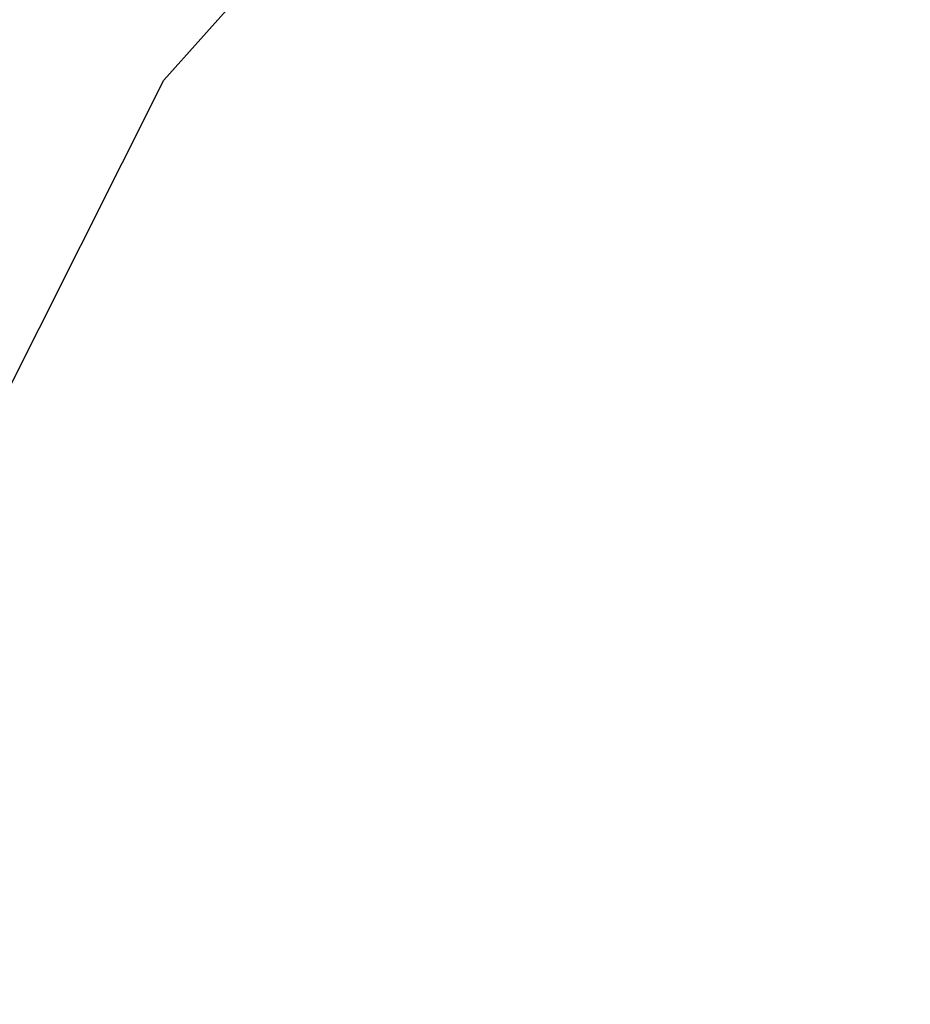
# Model space of a CAD drawing. Header units: inches. Extents: x -213 to 429, y -72 to 85.
# Tile 143 of 256: x 258.8995 to 258.9394, y 38.8533 to 38.8973. Entities that reach past the tile are written whole.
import ezdxf
from ezdxf.enums import TextEntityAlignment as Align

# ---------------------------------------------------------------- set-up
doc = ezdxf.new("R2010")
doc.units = ezdxf.units.IN
doc.header["$LTSCALE"] = 96
doc.header["$MEASUREMENT"] = 0
for name, color, linetype in [('A-FURN-3-POPPY-SEAT-BASE-METAL', 254, 'Continuous'), ('A-FURN-3-POPPY-SEAT-CASTER', 254, 'Continuous'), ('A-FURN-HAWORTH-ATT', 251, 'Continuous')]:
    doc.layers.add(name, color=color, linetype=linetype)
doc.styles.get("Standard").update_dxf_attribs({"font": 'trebuc.ttf'})

# ---------------------------------------------------------------- blocks, each defined once
blk = doc.blocks.new('SPG-5-3D-3')
at = {"layer": 'A-FURN-3-POPPY-SEAT-BASE-METAL', "invisible_edges": 10}
for points in [[(10.698301, -7.996724, 2.64372), (10.604694, -8.024486, 2.64372), (10.204432, -7.807333, 2.64372), (10.176671, -7.713726, 2.64372)], [(10.604694, -8.024486, 2.64372), (10.50709, -8.027074, 2.64372), (10.255475, -7.890566, 2.64372), (10.204432, -7.807333, 2.64372)]]:
    blk.add_3dface(points, dxfattribs=at)
at = {"layer": 'A-FURN-3-POPPY-SEAT-CASTER'}
for points, invisible_edges in [([(10.129881, -7.845558, 2.375984), (10.192441, -7.9329, 2.375984), (10.323398, -7.877758, 2.375984), (10.273356, -7.812542, 2.375984)], 10), ([(10.444571, -7.920736, 0.371749), (9.077511, -7.920736, 1.525016), (9.013503, -7.920736, 1.141818), (10.07763, -7.920736, 0.244108)], 5)]:
    blk.add_3dface(points, dxfattribs=dict(at, invisible_edges=invisible_edges))
at = {"layer": 'A-FURN-HAWORTH-ATT', "flags": 1}
for tag, p in [('HAWMC', (0, 0)), ('HAWPN', (0, -0.166667)), ('HAWSN', (0, -0.333333))]:
    blk.add_attdef(tag, text='', height=0.1, dxfattribs=at).set_placement(p, align=Align.TOP_CENTER)
at = {"layer": 'A-FURN-3-POPPY-SEAT-CASTER'}
mesh = blk.add_polymesh((2, 24), dxfattribs=dict(at, n_close=True))
for k, corner in enumerate([(10.860957, -7.655094, 2.375984), (10.850227, -7.573594, 2.375984), (10.818769, -7.497647, 2.375984), (10.768726, -7.43243, 2.375984), (10.70351, -7.382388, 2.375984), (10.627563, -7.350929, 2.375984), (10.546062, -7.3402, 2.375984), (10.464562, -7.350929, 2.375984), (10.388615, -7.382388, 2.375984), (10.323398, -7.43243, 2.375984), (10.273356, -7.497647, 2.375984), (10.241897, -7.573594, 2.375984), (10.231168, -7.655094, 2.375984), (10.241897, -7.736595, 2.375984), (10.273356, -7.812542, 2.375984), (10.323398, -7.877758, 2.375984), (10.388615, -7.927801, 2.375984), (10.464562, -7.959259, 2.375984), (10.546062, -7.969989, 2.375984), (10.627563, -7.959259, 2.375984), (10.70351, -7.927801, 2.375984), (10.768726, -7.877758, 2.375984), (10.818769, -7.812542, 2.375984), (10.850227, -7.736595, 2.375984), (10.860957, -7.655094, 2.64372), (10.850227, -7.573594, 2.64372), (10.818769, -7.497647, 2.64372), (10.768726, -7.43243, 2.64372), (10.70351, -7.382388, 2.64372), (10.627563, -7.350929, 2.64372), (10.546062, -7.3402, 2.64372), (10.464562, -7.350929, 2.64372), (10.388615, -7.382388, 2.64372), (10.323398, -7.43243, 2.64372), (10.273356, -7.497647, 2.64372), (10.241897, -7.573594, 2.64372), (10.231168, -7.655094, 2.64372), (10.241897, -7.736595, 2.64372), (10.273356, -7.812542, 2.64372), (10.323398, -7.877758, 2.64372), (10.388615, -7.927801, 2.64372), (10.464562, -7.959259, 2.64372), (10.546062, -7.969989, 2.64372), (10.627563, -7.959259, 2.64372), (10.70351, -7.927801, 2.64372), (10.768726, -7.877758, 2.64372), (10.818769, -7.812542, 2.64372), (10.850227, -7.736595, 2.64372)]):
    mesh.set_mesh_vertex(divmod(k, 24), corner)

msp = doc.modelspace()

# ---------------------------------------------------------------- block references
at = {"rotation": 301.777995}
msp.add_blockref('SPG-5-3D-3', (260.169007, 51.680894), dxfattribs=at)

doc.saveas('drawing.dxf')
